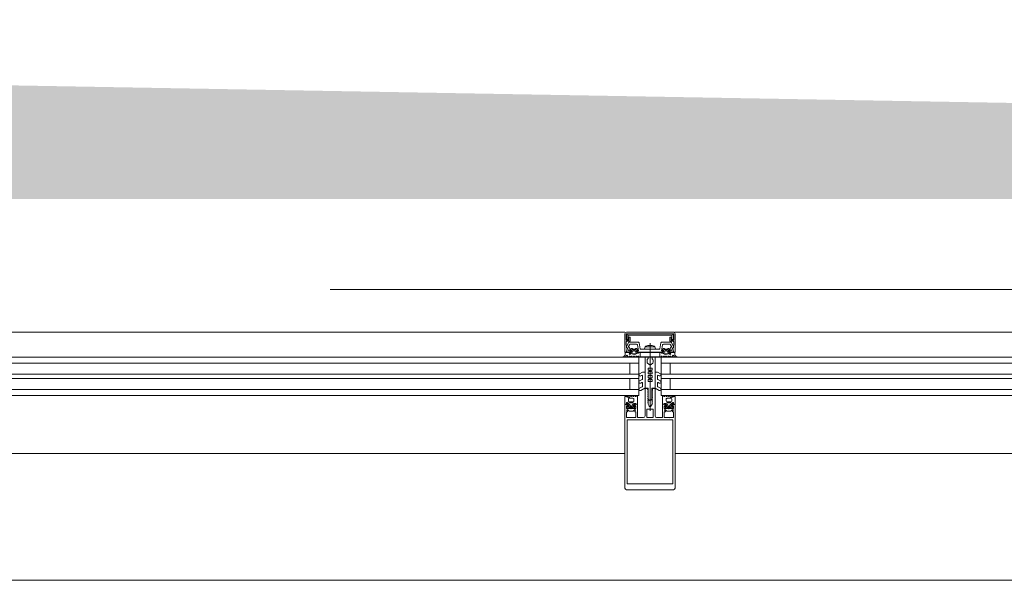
# Model space of a CAD drawing. Header units: centimetres. Extents: x -2424 to 2319, y 5 to 3760.
# Tile 108 of 117: x 996 to 1094, y 3178 to 3234. Entities that reach past the tile are written whole.
import ezdxf

# ---------------------------------------------------------------- set-up
doc = ezdxf.new("R2010")
doc.units = ezdxf.units.CM
doc.linetypes.add('Długa kreska', pattern=[142.875, 95.25, -47.625])
for name, color, linetype, lineweight in [('A-DETL', 90, 'Continuous', 9), ('A-DETL-GENF', 92, 'Continuous', 9), ('A-GLAZ-CURT', 52, 'Continuous', 13), ('A-GLAZ-CWMG', 51, 'Continuous', 13), ('A-WALL', 113, 'Continuous', 13)]:
    doc.layers.add(name, color=color, linetype=linetype, lineweight=lineweight)

msp = doc.modelspace()

# ---------------------------------------------------------------- linework, layer by layer
at = {"layer": 'A-DETL', "color": 251, "linetype": 'Długa kreska', "lineweight": 9}
msp.add_line((598.377, 3206.826), (1658.377, 3206.826), dxfattribs=at)
at = {"layer": 'A-DETL-GENF', "color": 251, "lineweight": 9}
for p, q in [((1056.527, 3202.558), (1061.227, 3202.558)), ((1056.742, 3202.252), (1061.012, 3202.252)), ((1061.002, 3202.402), (1056.752, 3202.402)), ((1056.732, 3201.519), (1056.532, 3201.092)), ((1056.837, 3201.648), (1056.557, 3201.648)), ((1056.746, 3201.147), (1056.822, 3201.31)), ((1057.738, 3201.548), (1056.777, 3201.548)), ((1056.912, 3201.368), (1057.535, 3201.368)), ((1057.894, 3200.898), (1057.787, 3201.506)), ((1058.469, 3201.093), (1059.284, 3201.093)), ((1059.102, 3201.241), (1058.652, 3201.241)), ((1058.877, 3194.73), (1058.877, 3201.451)), ((1059.966, 3201.506), (1059.859, 3200.898)), ((1060.977, 3201.548), (1060.016, 3201.548)), ((1060.219, 3201.368), (1060.841, 3201.368)), ((1061.197, 3201.648), (1060.917, 3201.648)), ((1060.932, 3201.31), (1061.008, 3201.147)), ((1061.221, 3201.092), (1061.022, 3201.519)), ((1056.278, 3200.059), (1056.19, 3200.059)), ((1056.701, 3200.075), (1056.614, 3200.228)), ((1056.804, 3200.16), (1056.753, 3200.075)), ((1056.867, 3200.538), (1056.927, 3200.538)), ((1056.995, 3200.478), (1056.867, 3200.478)), ((1056.922, 3200.075), (1056.872, 3200.16)), ((1056.899, 3200.812), (1056.98, 3200.909)), ((1056.901, 3200.368), (1056.93, 3200.416)), ((1057.023, 3200.16), (1056.973, 3200.075)), ((1057.037, 3200.748), (1057.037, 3200.628)), ((1057.049, 3200.434), (1057.05, 3200.42)), ((1057.207, 3200.798), (1057.087, 3200.798)), ((1057.087, 3200.578), (1057.114, 3200.578)), ((1057.091, 3200.398), (1057.109, 3200.409)), ((1057.141, 3200.075), (1057.091, 3200.16)), ((1057.14, 3200.593), (1057.233, 3200.753)), ((1057.155, 3200.391), (1057.159, 3200.377)), ((1057.162, 3200.858), (1057.392, 3200.858)), ((1057.243, 3200.161), (1057.193, 3200.075)), ((1057.209, 3200.365), (1057.223, 3200.379)), ((1057.272, 3200.374), (1057.28, 3200.362)), ((1057.361, 3200.075), (1057.311, 3200.16)), ((1057.321, 3200.753), (1057.413, 3200.593)), ((1057.331, 3200.364), (1057.341, 3200.381)), ((1057.467, 3200.798), (1057.347, 3200.798)), ((1057.39, 3200.389), (1057.4, 3200.379)), ((1057.463, 3200.161), (1057.413, 3200.075)), ((1057.439, 3200.578), (1057.467, 3200.578)), ((1057.449, 3200.394), (1057.455, 3200.414)), ((1057.497, 3200.432), (1057.511, 3200.425)), ((1057.517, 3200.628), (1057.517, 3200.748)), ((1057.581, 3200.075), (1057.531, 3200.161)), ((1057.573, 3200.909), (1057.655, 3200.812)), ((1057.628, 3200.538), (1057.693, 3200.538)), ((1057.68, 3200.156), (1057.633, 3200.075)), ((1057.802, 3200.074), (1057.754, 3200.157)), ((1058.852, 3200.873), (1057.924, 3200.873)), ((1059.83, 3200.873), (1058.902, 3200.873)), ((1059.951, 3200.074), (1059.999, 3200.157)), ((1060.126, 3200.538), (1060.061, 3200.538)), ((1060.073, 3200.156), (1060.121, 3200.075)), ((1060.18, 3200.909), (1060.099, 3200.812)), ((1060.172, 3200.075), (1060.222, 3200.161)), ((1060.237, 3200.628), (1060.237, 3200.748)), ((1060.256, 3200.432), (1060.242, 3200.425)), ((1060.287, 3200.798), (1060.407, 3200.798)), ((1060.314, 3200.578), (1060.287, 3200.578)), ((1060.29, 3200.161), (1060.341, 3200.075)), ((1060.304, 3200.394), (1060.299, 3200.414)), ((1060.433, 3200.753), (1060.34, 3200.593)), ((1060.364, 3200.389), (1060.353, 3200.379)), ((1060.592, 3200.858), (1060.362, 3200.858)), ((1060.392, 3200.075), (1060.442, 3200.16)), ((1060.422, 3200.364), (1060.412, 3200.381)), ((1060.481, 3200.374), (1060.473, 3200.362)), ((1060.511, 3200.161), (1060.561, 3200.075)), ((1060.613, 3200.593), (1060.521, 3200.753)), ((1060.544, 3200.365), (1060.53, 3200.379)), ((1060.547, 3200.798), (1060.667, 3200.798)), ((1060.599, 3200.391), (1060.594, 3200.377)), ((1060.612, 3200.075), (1060.662, 3200.16)), ((1060.667, 3200.578), (1060.639, 3200.578)), ((1060.663, 3200.398), (1060.644, 3200.409)), ((1060.705, 3200.434), (1060.704, 3200.42)), ((1060.717, 3200.748), (1060.717, 3200.628)), ((1060.73, 3200.16), (1060.78, 3200.075)), ((1060.758, 3200.478), (1060.887, 3200.478)), ((1060.855, 3200.812), (1060.773, 3200.909)), ((1060.852, 3200.368), (1060.824, 3200.416)), ((1060.887, 3200.538), (1060.826, 3200.538)), ((1060.832, 3200.075), (1060.882, 3200.16)), ((1060.95, 3200.16), (1061, 3200.075)), ((1061.052, 3200.075), (1061.139, 3200.228)), ((1061.476, 3200.059), (1061.564, 3200.059)), ((1058.577, 3199.556), (1058.577, 3199.771)), ((1059.177, 3199.556), (1059.177, 3199.771)), ((1058.115, 3198.581), (1057.839, 3198.422)), ((1057.964, 3198.205), (1058.052, 3198.256)), ((1058.127, 3198.213), (1058.127, 3197.891)), ((1058.327, 3198.588), (1058.14, 3198.588)), ((1058.377, 3197.017), (1058.377, 3198.538)), ((1059.377, 3197.017), (1059.377, 3198.538)), ((1059.427, 3198.588), (1059.613, 3198.588)), ((1059.627, 3198.213), (1059.627, 3197.891)), ((1059.638, 3198.581), (1059.914, 3198.422)), ((1059.789, 3198.205), (1059.702, 3198.256)), ((1058.102, 3197.848), (1057.839, 3197.696)), ((1058.102, 3197.118), (1057.839, 3196.966)), ((1057.964, 3197.48), (1058.052, 3197.53)), ((1058.127, 3197.487), (1058.127, 3197.161)), ((1059.627, 3197.487), (1059.627, 3197.161)), ((1059.652, 3197.848), (1059.914, 3197.696)), ((1059.652, 3197.118), (1059.914, 3196.966)), ((1059.789, 3197.48), (1059.702, 3197.53)), ((1056.397, 3196.138), (1056.526, 3196.138)), ((1056.401, 3196.228), (1056.401, 3196.238)), ((1056.522, 3196.168), (1056.461, 3196.168)), ((1056.567, 3196.129), (1056.788, 3196.031)), ((1057.034, 3196.163), (1057.08, 3196.243)), ((1057.132, 3196.243), (1057.181, 3196.158)), ((1057.252, 3196.158), (1057.301, 3196.243)), ((1057.353, 3196.243), (1057.402, 3196.158)), ((1057.473, 3196.158), (1057.521, 3196.243)), ((1057.964, 3196.75), (1058.352, 3196.973)), ((1058.377, 3194.208), (1058.377, 3196.908)), ((1058.427, 3196.958), (1058.527, 3196.958)), ((1058.692, 3196.161), (1058.667, 3196.146)), ((1058.667, 3196.129), (1058.692, 3196.115)), ((1058.702, 3196.097), (1058.702, 3195.959)), ((1059.052, 3196.097), (1059.052, 3195.959)), ((1059.062, 3196.161), (1059.087, 3196.146)), ((1059.087, 3196.129), (1059.062, 3196.115)), ((1059.227, 3196.958), (1059.327, 3196.958)), ((1059.377, 3196.908), (1059.377, 3194.208)), ((1059.789, 3196.75), (1059.402, 3196.973)), ((1060.281, 3196.158), (1060.232, 3196.243)), ((1060.401, 3196.243), (1060.352, 3196.158)), ((1060.501, 3196.158), (1060.453, 3196.243)), ((1060.621, 3196.243), (1060.572, 3196.158)), ((1060.719, 3196.163), (1060.673, 3196.243)), ((1061.187, 3196.129), (1060.966, 3196.031)), ((1061.357, 3196.138), (1061.228, 3196.138)), ((1061.232, 3196.168), (1061.293, 3196.168)), ((1061.353, 3196.228), (1061.353, 3196.238)), ((1056.587, 3195.438), (1056.715, 3195.438)), ((1056.647, 3195.378), (1056.587, 3195.378)), ((1056.65, 3195.499), (1056.621, 3195.548)), ((1056.717, 3195.718), (1056.717, 3195.868)), ((1056.757, 3195.168), (1056.757, 3195.288)), ((1056.77, 3195.496), (1056.769, 3195.481)), ((1056.807, 3195.338), (1056.834, 3195.338)), ((1056.927, 3195.118), (1056.807, 3195.118)), ((1056.829, 3195.507), (1056.811, 3195.518)), ((1056.817, 3195.968), (1057.177, 3195.968)), ((1057.177, 3195.618), (1056.817, 3195.618)), ((1056.86, 3195.323), (1056.953, 3195.163)), ((1056.879, 3195.538), (1056.875, 3195.525)), ((1056.943, 3195.536), (1056.929, 3195.55)), ((1057, 3195.553), (1056.992, 3195.541)), ((1057.041, 3195.163), (1057.133, 3195.323)), ((1057.061, 3195.535), (1057.051, 3195.552)), ((1057.187, 3195.118), (1057.067, 3195.118)), ((1057.12, 3195.537), (1057.11, 3195.527)), ((1057.159, 3195.338), (1057.187, 3195.338)), ((1057.175, 3195.502), (1057.169, 3195.522)), ((1057.231, 3195.49), (1057.217, 3195.483)), ((1057.237, 3195.288), (1057.237, 3195.168)), ((1057.277, 3195.868), (1057.277, 3195.718)), ((1057.413, 3195.378), (1057.348, 3195.378)), ((1057.617, 3195.318), (1057.617, 3194.108)), ((1058.802, 3195.786), (1058.827, 3195.771)), ((1058.952, 3195.786), (1058.927, 3195.771)), ((1060.137, 3194.108), (1060.137, 3195.318)), ((1060.341, 3195.378), (1060.406, 3195.378)), ((1060.477, 3195.868), (1060.477, 3195.718)), ((1060.517, 3195.288), (1060.517, 3195.168)), ((1060.522, 3195.49), (1060.536, 3195.483)), ((1060.594, 3195.338), (1060.567, 3195.338)), ((1060.567, 3195.118), (1060.687, 3195.118)), ((1060.937, 3195.968), (1060.577, 3195.968)), ((1060.577, 3195.618), (1060.937, 3195.618)), ((1060.579, 3195.502), (1060.584, 3195.522)), ((1060.713, 3195.163), (1060.62, 3195.323)), ((1060.633, 3195.537), (1060.644, 3195.527)), ((1060.692, 3195.535), (1060.702, 3195.552)), ((1060.754, 3195.553), (1060.761, 3195.541)), ((1060.893, 3195.323), (1060.801, 3195.163)), ((1060.81, 3195.536), (1060.824, 3195.55)), ((1060.827, 3195.118), (1060.947, 3195.118)), ((1060.874, 3195.538), (1060.879, 3195.525)), ((1060.947, 3195.338), (1060.919, 3195.338)), ((1060.924, 3195.507), (1060.943, 3195.518)), ((1060.984, 3195.496), (1060.985, 3195.481)), ((1060.997, 3195.168), (1060.997, 3195.288)), ((1061.037, 3195.718), (1061.037, 3195.868)), ((1061.167, 3195.438), (1061.038, 3195.438)), ((1061.104, 3195.499), (1061.132, 3195.548)), ((1061.106, 3195.378), (1061.167, 3195.378)), ((1056.7, 3195.006), (1056.619, 3195.104)), ((1056.759, 3194.717), (1056.653, 3194.823)), ((1057.164, 3194.688), (1056.83, 3194.688)), ((1057.112, 3195.058), (1056.882, 3195.058)), ((1057.341, 3194.823), (1057.235, 3194.717)), ((1057.375, 3195.104), (1057.293, 3195.006)), ((1058.557, 3194.108), (1058.557, 3194.848)), ((1058.607, 3194.898), (1059.147, 3194.898)), ((1059.197, 3194.848), (1059.197, 3194.108)), ((1060.379, 3195.104), (1060.46, 3195.006)), ((1060.519, 3194.717), (1060.413, 3194.823)), ((1060.924, 3194.688), (1060.59, 3194.688)), ((1060.642, 3195.058), (1060.872, 3195.058)), ((1061.101, 3194.823), (1060.995, 3194.717)), ((1061.053, 3195.006), (1061.135, 3195.104)), ((1056.377, 3187.858), (1056.377, 3193.518)), ((1056.587, 3187.858), (1056.587, 3193.518)), ((1059.147, 3194.058), (1058.607, 3194.058)), ((1061.167, 3187.914), (1061.167, 3193.518)), ((1061.377, 3187.858), (1061.377, 3193.518)), ((1056.377, 3188.39), (1056.377, 3187.008)), ((1061.377, 3187.008), (1061.377, 3188.39)), ((1056.527, 3186.858), (1061.227, 3186.858))]:
    msp.add_line(p, q, dxfattribs=at)
at = {"layer": 'A-DETL-GENF', "color": 251, "lineweight": 9, "flags": 128}
for points in [[(1056.603, 3200.916), (1056.487, 3200.558), (1056.377, 3200.558), (1056.377, 3202.408)], [(1060.867, 3201.698), (1060.867, 3202.048), (1060.997, 3202.048), (1060.997, 3201.778), (1061.247, 3201.778), (1061.247, 3202.408), (1056.507, 3202.408), (1056.507, 3201.778), (1056.757, 3201.778), (1056.757, 3202.048), (1056.887, 3202.048), (1056.887, 3201.698)], [(1056.552, 3202.202), (1056.552, 3201.842), (1056.692, 3201.842), (1056.692, 3202.202)], [(1061.062, 3202.202), (1061.062, 3201.842), (1061.202, 3201.842), (1061.202, 3202.202)], [(1061.377, 3202.408), (1061.377, 3200.558), (1061.267, 3200.558), (1061.15, 3200.916)], [(1056.507, 3201.598), (1056.507, 3201.282), (1056.537, 3201.164), (1056.537, 3201.059)], [(1057.633, 3201.285), (1057.737, 3200.698), (1057.627, 3200.698), (1057.627, 3200.638), (1057.707, 3200.558), (1060.047, 3200.558), (1060.127, 3200.638), (1060.127, 3200.698), (1060.017, 3200.698), (1060.12, 3201.285)], [(1058.357, 3201.032), (1058.337, 3200.878), (1059.417, 3200.878), (1059.397, 3201.032)], [(1061.217, 3201.059), (1061.217, 3201.164), (1061.247, 3201.282), (1061.247, 3201.597)], [(1056.397, 3200.269), (1056.397, 3200.538), (1056.807, 3200.538)], [(1056.627, 3200.932), (1056.527, 3200.558), (1056.847, 3200.558), (1056.927, 3200.638), (1056.927, 3200.698), (1056.74, 3200.698), (1056.819, 3200.992)], [(1056.957, 3200.725), (1056.957, 3200.738), (1056.907, 3200.767)], [(1057.674, 3200.478), (1057.552, 3200.478), (1057.555, 3200.452), (1057.682, 3200.468)], [(1057.647, 3200.767), (1057.597, 3200.738), (1057.597, 3200.725)], [(1057.761, 3200.538), (1057.897, 3200.538), (1057.897, 3200.148), (1057.854, 3200.074)], [(1058.677, 3199.944), (1058.677, 3200.058), (1058.377, 3200.058), (1058.377, 3196.988), (1058.702, 3196.988), (1058.702, 3196.178)], [(1059.077, 3199.944), (1059.077, 3200.058), (1059.377, 3200.058), (1059.377, 3196.988), (1059.052, 3196.988), (1059.052, 3196.178)], [(1059.992, 3200.538), (1059.857, 3200.538), (1059.857, 3200.148), (1059.899, 3200.074)], [(1060.08, 3200.478), (1060.202, 3200.478), (1060.199, 3200.452), (1060.071, 3200.468)], [(1060.107, 3200.767), (1060.157, 3200.738), (1060.157, 3200.725)], [(1060.797, 3200.725), (1060.797, 3200.738), (1060.847, 3200.767)], [(1060.934, 3200.992), (1061.013, 3200.698), (1060.827, 3200.698), (1060.827, 3200.638), (1060.907, 3200.558), (1061.227, 3200.558), (1061.126, 3200.932)], [(1061.357, 3200.269), (1061.357, 3200.538), (1060.947, 3200.538)], [(1059.141, 3199.48), (1058.877, 3199.258), (1058.877, 3198.958), (1059.077, 3198.958), (1059.077, 3198.758), (1058.977, 3198.758), (1058.977, 3198.592), (1059.077, 3198.592), (1059.077, 3198.392), (1058.877, 3198.392), (1058.877, 3198.225), (1059.077, 3198.225), (1059.077, 3198.025), (1058.977, 3198.025), (1058.977, 3197.858), (1059.077, 3197.858), (1059.077, 3197.658), (1058.877, 3197.658), (1058.877, 3195.758), (1058.877, 3197.658), (1058.677, 3197.658), (1058.677, 3197.858), (1058.777, 3197.858), (1058.777, 3198.025), (1058.677, 3198.025), (1058.677, 3198.225), (1058.877, 3198.225), (1058.877, 3198.392), (1058.677, 3198.392), (1058.677, 3198.592), (1058.777, 3198.592), (1058.777, 3198.758), (1058.677, 3198.758), (1058.677, 3198.958), (1058.877, 3198.958), (1058.877, 3199.258), (1058.612, 3199.48)], [(1056.527, 3195.378), (1056.377, 3195.378), (1056.377, 3196.118)], [(1057.573, 3196.243), (1057.617, 3196.168), (1057.617, 3195.378), (1057.481, 3195.378)], [(1058.627, 3196.858), (1058.677, 3196.829), (1058.677, 3196.707), (1058.627, 3196.678), (1058.677, 3196.649), (1058.677, 3196.527), (1058.627, 3196.498), (1058.677, 3196.469), (1058.677, 3196.347), (1058.627, 3196.318), (1058.677, 3196.289), (1058.677, 3196.167), (1058.627, 3196.138), (1058.677, 3196.109), (1058.677, 3195.987), (1058.627, 3195.958), (1058.677, 3195.929), (1058.677, 3195.807), (1058.627, 3195.778), (1058.677, 3195.749), (1058.677, 3195.627), (1058.627, 3195.598), (1058.677, 3195.569), (1058.677, 3195.374), (1058.79, 3195.178)], [(1058.963, 3195.178), (1059.077, 3195.374), (1059.077, 3195.474), (1059.127, 3195.503), (1059.077, 3195.532), (1059.077, 3195.654), (1059.127, 3195.683), (1059.077, 3195.712), (1059.077, 3195.834), (1059.127, 3195.863), (1059.077, 3195.892), (1059.077, 3196.014), (1059.127, 3196.043), (1059.077, 3196.072), (1059.077, 3196.194), (1059.127, 3196.223), (1059.077, 3196.252), (1059.077, 3196.374), (1059.127, 3196.403), (1059.077, 3196.432), (1059.077, 3196.554), (1059.127, 3196.583), (1059.077, 3196.612), (1059.077, 3196.734), (1059.127, 3196.763), (1059.127, 3196.858)], [(1060.18, 3196.243), (1060.137, 3196.168), (1060.137, 3195.378), (1060.272, 3195.378)], [(1061.227, 3195.378), (1061.377, 3195.378), (1061.377, 3196.118)], [(1056.377, 3193.358), (1056.377, 3193.679), (1056.377, 3195.358), (1056.567, 3195.358), (1056.647, 3195.278), (1056.647, 3195.218), (1056.527, 3195.218), (1056.527, 3194.948), (1056.972, 3194.948)], [(1056.627, 3195.149), (1056.677, 3195.178), (1056.677, 3195.191)], [(1057.022, 3194.948), (1057.467, 3194.948), (1057.467, 3195.218), (1057.347, 3195.218), (1057.347, 3195.278), (1057.437, 3195.368), (1057.567, 3195.368)], [(1057.272, 3195.438), (1057.402, 3195.448), (1057.275, 3195.448), (1057.275, 3195.463)], [(1057.317, 3195.191), (1057.317, 3195.178), (1057.367, 3195.149)], [(1060.187, 3195.368), (1060.317, 3195.368), (1060.407, 3195.278), (1060.407, 3195.218), (1060.287, 3195.218), (1060.287, 3194.948), (1060.732, 3194.948)], [(1060.482, 3195.438), (1060.352, 3195.448), (1060.479, 3195.448), (1060.479, 3195.463)], [(1060.437, 3195.191), (1060.437, 3195.178), (1060.387, 3195.149)], [(1060.782, 3194.948), (1061.227, 3194.948), (1061.227, 3195.218), (1061.107, 3195.218), (1061.107, 3195.278), (1061.187, 3195.358), (1061.377, 3195.358), (1061.377, 3193.679), (1061.377, 3193.358)], [(1061.127, 3195.149), (1061.077, 3195.178), (1061.077, 3195.191)], [(1056.582, 3194.752), (1056.647, 3194.688), (1056.647, 3194.628), (1056.527, 3194.628), (1056.527, 3194.058), (1056.972, 3194.058)], [(1057.022, 3194.058), (1057.467, 3194.058), (1057.467, 3194.628), (1057.347, 3194.628), (1057.347, 3194.688), (1057.411, 3194.752)], [(1060.342, 3194.752), (1060.407, 3194.688), (1060.407, 3194.628), (1060.287, 3194.628), (1060.287, 3194.058), (1060.732, 3194.058)], [(1060.782, 3194.058), (1061.227, 3194.058), (1061.227, 3194.628), (1061.107, 3194.628), (1061.107, 3194.688), (1061.171, 3194.752)], [(1056.587, 3193.358), (1056.587, 3193.679), (1056.587, 3193.828), (1057.757, 3193.828), (1059.997, 3193.828), (1061.167, 3193.828), (1061.167, 3193.679), (1061.167, 3193.358)], [(1057.667, 3194.058), (1057.757, 3194.058), (1058.227, 3194.058)], [(1059.527, 3194.058), (1059.997, 3194.058), (1060.087, 3194.058)], [(1056.587, 3188.39), (1056.587, 3187.438), (1061.167, 3187.438), (1061.167, 3188.39)]]:
    msp.add_lwpolyline(points, dxfattribs=at)
for points in [[(1057.907, 3200.098), (1059.847, 3200.098), (1059.847, 3200.548), (1057.907, 3200.548)], [(1057.907, 3200.058), (1059.847, 3200.058), (1059.847, 3200.098), (1057.907, 3200.098)]]:
    msp.add_lwpolyline(points, close=True, dxfattribs=at)
at = {"layer": 'A-DETL-GENF', "color": 251, "lineweight": 9}
for centre, radius, start, end in [((1056.527, 3202.408), 0.15, 90.04937, 179.95063), ((1056.752, 3202.202), 0.2, 90.02951, 179.97227), ((1056.742, 3202.202), 0.0501, 90.08749, 179.93358), ((1061.002, 3202.203), 0.2, 359.97179, 90.0352), ((1061.012, 3202.202), 0.0499, 359.87955, 90.02248), ((1061.227, 3202.408), 0.15, 359.99376, 90.0062), ((1056.557, 3201.598), 0.0498, 89.82624, 180.17354), ((1056.587, 3201.066), 0.06, 155, 261.55829), ((1056.607, 3201.059), 0.07, 180, 239.99829), ((1056.569, 3200.948), 0.06, 345, 81.55829), ((1056.777, 3201.498), 0.05, 90, 155), ((1056.8, 3201.121), 0.06, 155, 251.18075), ((1056.761, 3201.008), 0.06, 345, 71.18075), ((1056.912, 3201.268), 0.1, 90, 155), ((1056.837, 3201.698), 0.05, 269.99812, 0.00166), ((1057.535, 3201.268), 0.1, 10, 90), ((1057.738, 3201.498), 0.05, 10, 90), ((1058.57, 3200.979), 0.22, 117.27461, 166.02676), ((1058.877, 3200.349), 0.92, 104.16828, 116.29299), ((1058.876, 3200.349), 0.921, 63.70777, 75.82838), ((1059.183, 3200.979), 0.22, 13.97065, 62.72797), ((1060.016, 3201.498), 0.05, 90, 170), ((1060.219, 3201.268), 0.1, 90, 170), ((1060.841, 3201.268), 0.1, 25, 90), ((1060.917, 3201.698), 0.05, 180.00001, 270.0001), ((1060.992, 3201.008), 0.06, 108.81925, 195), ((1060.954, 3201.121), 0.06, 288.81925, 25), ((1060.977, 3201.498), 0.05, 25, 90), ((1061.184, 3200.948), 0.06, 98.44171, 195), ((1061.167, 3201.066), 0.06, 278.44171, 25), ((1061.147, 3201.059), 0.07, 300.00644, 0), ((1061.196, 3201.597), 0.0512, 0.57094, 88.64822), ((1056.19, 3200.089), 0.03, 98.35666, 270.0978), ((1056.144, 3200.401), 0.286, 278.35666, 332.40789), ((1056.278, 3200.259), 0.2, 270.0978, 279.54546), ((1056.262, 3200.349), 0.291, 279.54546, 334.63631), ((1056.571, 3200.203), 0.05, 29.83515, 154.63631), ((1056.537, 3200.938), 0.07, 342, 59.99829), ((1056.727, 3200.09), 0.03, 209.83515, 329.28464), ((1056.867, 3200.413), 0.065, 90, 270), ((1056.838, 3200.136), 0.0417, 35.13204, 144.86796), ((1056.837, 3200.538), 0.03, 180, 0), ((1056.867, 3200.388), 0.04, 269.99999, 330.00626), ((1056.922, 3200.793), 0.03, 140.01031, 239.99507), ((1056.947, 3200.09), 0.03, 210.46536, 329.41133), ((1056.927, 3200.568), 0.03, 270.90521, 359.98148), ((1057.016, 3200.366), 0.1, 90.82716, 149.99773), ((1057.261, 3200.646), 0.314, 165.49788, 194.50212), ((1057.042, 3200.858), 0.08, 22.61561, 140.00332), ((1056.995, 3200.428), 0.05, 54.92212, 90), ((1057.015, 3200.433), 0.0339, 3.00251, 90.82171), ((1057.057, 3200.136), 0.0415, 35.01205, 144.98795), ((1057.277, 3200.829), 0.44, 234.92212, 305.84121), ((1057.087, 3200.748), 0.05, 89.98992, 180.01008), ((1057.087, 3200.628), 0.05, 179.98974, 270.01026), ((1057.077, 3200.421), 0.0272, 183.0147, 299.98901), ((1057.125, 3200.381), 0.0316, 18.00331, 119.99297), ((1057.114, 3200.608), 0.03, 269.98791, 330.00644), ((1057.162, 3200.908), 0.05, 202.62239, 269.99966), ((1057.167, 3200.09), 0.03, 210.46537, 329.85519), ((1057.188, 3200.387), 0.03, 197.9991, 314.99946), ((1057.207, 3200.768), 0.03, 329.99756, 90.00642), ((1057.246, 3200.357), 0.0316, 32.98956, 135.00901), ((1057.277, 3200.134), 0.043, 36.17656, 142.15635), ((1057.305, 3200.379), 0.03, 213.00146, 329.99975), ((1057.347, 3200.768), 0.03, 89.99872, 209.99731), ((1057.369, 3200.365), 0.0316, 48.00262, 149.99741), ((1057.387, 3200.09), 0.03, 210.46538, 329.65513), ((1057.392, 3200.908), 0.05, 269.99881, 337.37914), ((1057.42, 3200.401), 0.03, 227.99716, 345.00452), ((1057.439, 3200.608), 0.03, 209.995, 270.01065), ((1057.512, 3200.858), 0.08, 40.00306, 157.37723), ((1057.484, 3200.406), 0.03, 63.00317, 164.99853), ((1057.497, 3200.136), 0.0419, 35.30012, 144.53347), ((1057.467, 3200.748), 0.05, 0.00918, 89.99082), ((1057.467, 3200.628), 0.05, 270.00904, 359.99096), ((1057.525, 3200.452), 0.03, 243.00899, 359.98883), ((1057.552, 3200.448), 0.03, 90, 125.84121), ((1057.607, 3200.09), 0.03, 210.23147, 329.65543), ((1057.292, 3200.646), 0.314, 346.80247, 14.483), ((1057.628, 3200.568), 0.03, 166.80247, 270), ((1057.632, 3200.793), 0.03, 299.99829, 40.01132), ((1057.674, 3200.511), 0.033, 270.00002, 54.90994), ((1057.718, 3200.137), 0.0416, 28.43199, 153.04587), ((1057.682, 3200.518), 0.05, 269.99115, 352.82633), ((1057.761, 3200.508), 0.03, 90.00299, 172.8115), ((1057.828, 3200.089), 0.03, 209.86801, 330.20351), ((1057.924, 3200.903), 0.03, 190, 270), ((1058.877, 3200.878), 0.0256, 192.68038, 347.31962), ((1059.83, 3200.903), 0.03, 270, 350), ((1059.925, 3200.089), 0.03, 209.79649, 330.13199), ((1059.992, 3200.508), 0.03, 7.1885, 89.99701), ((1060.036, 3200.137), 0.0416, 26.95413, 151.56801), ((1060.071, 3200.518), 0.05, 187.17367, 270.00885), ((1060.08, 3200.511), 0.033, 125.09006, 269.99998), ((1060.122, 3200.793), 0.03, 139.98868, 240.00171), ((1060.146, 3200.09), 0.03, 210.34457, 329.76853), ((1060.126, 3200.568), 0.03, 270, 13.19753), ((1060.461, 3200.646), 0.314, 165.517, 193.19753), ((1060.242, 3200.858), 0.08, 22.62277, 139.99694), ((1060.229, 3200.452), 0.03, 180.01117, 296.99101), ((1060.202, 3200.448), 0.03, 54.15879, 90), ((1060.477, 3200.829), 0.44, 234.15879, 305.07788), ((1060.256, 3200.136), 0.0419, 35.46653, 144.69988), ((1060.287, 3200.748), 0.05, 90.00918, 179.99082), ((1060.287, 3200.628), 0.05, 180.00904, 269.99096), ((1060.27, 3200.406), 0.03, 15.00147, 116.99683), ((1060.333, 3200.401), 0.03, 194.99548, 312.00284), ((1060.314, 3200.608), 0.03, 269.98935, 330.005), ((1060.362, 3200.908), 0.05, 202.62086, 270.00119), ((1060.366, 3200.09), 0.03, 210.34487, 329.53462), ((1060.385, 3200.365), 0.0316, 30.00259, 131.99738), ((1060.407, 3200.768), 0.03, 330.00269, 90.00128), ((1060.448, 3200.379), 0.03, 210.00025, 326.99854), ((1060.477, 3200.134), 0.043, 37.84365, 143.82344), ((1060.508, 3200.357), 0.0316, 44.99099, 147.01044), ((1060.547, 3200.768), 0.03, 89.99358, 210.00244), ((1060.566, 3200.387), 0.03, 225.00054, 342.0009), ((1060.586, 3200.09), 0.03, 210.14481, 329.53463), ((1060.592, 3200.908), 0.05, 270.00034, 337.37761), ((1060.629, 3200.381), 0.0316, 60.00703, 161.99669), ((1060.639, 3200.608), 0.03, 209.99356, 270.01209), ((1060.712, 3200.858), 0.08, 39.99668, 157.38439), ((1060.696, 3200.136), 0.0415, 35.01205, 144.98795), ((1060.677, 3200.421), 0.0272, 240.01099, 356.9853), ((1060.667, 3200.748), 0.05, 359.98992, 90.01008), ((1060.667, 3200.628), 0.05, 269.98974, 0.01026), ((1060.738, 3200.433), 0.0339, 89.17829, 176.99749), ((1060.758, 3200.428), 0.05, 90, 125.07788), ((1060.737, 3200.366), 0.1, 30.00227, 89.17284), ((1060.806, 3200.09), 0.03, 210.58867, 329.53464), ((1060.493, 3200.646), 0.314, 345.49788, 14.50212), ((1060.827, 3200.568), 0.03, 180.01852, 269.09479), ((1060.832, 3200.793), 0.03, 300.00493, 39.98969), ((1060.887, 3200.388), 0.04, 209.99374, 270.00001), ((1060.916, 3200.136), 0.0417, 35.13204, 144.86796), ((1060.917, 3200.538), 0.03, 180, 0), ((1060.887, 3200.413), 0.065, 270, 90), ((1061.026, 3200.09), 0.03, 210.71536, 330.16485), ((1061.183, 3200.203), 0.05, 25.36369, 150.16485), ((1061.217, 3200.938), 0.07, 120.00644, 198), ((1061.491, 3200.349), 0.291, 205.36369, 260.45454), ((1061.61, 3200.401), 0.286, 207.59211, 261.64334), ((1061.476, 3200.259), 0.2, 260.45454, 269.9022), ((1061.564, 3200.089), 0.03, 269.9022, 81.64334), ((1058.677, 3199.771), 0.1, 120, 180), ((1058.677, 3199.556), 0.1, 180, 230), ((1058.577, 3199.944), 0.1, 300, 0), ((1059.177, 3199.944), 0.1, 180, 240), ((1059.077, 3199.771), 0.1, 0, 60), ((1059.077, 3199.556), 0.1, 310, 0), ((1057.902, 3198.314), 0.125, 120, 300), ((1058.077, 3198.213), 0.05, 0, 120), ((1058.14, 3198.538), 0.05, 90, 120), ((1058.327, 3198.538), 0.05, 0, 90), ((1059.427, 3198.538), 0.05, 90, 180), ((1059.613, 3198.538), 0.05, 60, 90), ((1059.677, 3198.213), 0.05, 60, 180), ((1059.852, 3198.314), 0.125, 240, 60), ((1057.902, 3197.588), 0.125, 120, 300), ((1058.077, 3197.487), 0.05, 0, 120), ((1058.077, 3197.891), 0.05, 300, 0), ((1058.077, 3197.161), 0.05, 300, 0), ((1059.677, 3197.891), 0.05, 180, 240), ((1059.677, 3197.487), 0.05, 60, 180), ((1059.677, 3197.161), 0.05, 180, 240), ((1059.852, 3197.588), 0.125, 240, 60), ((1056.397, 3196.118), 0.02, 90.00616, 179.99392), ((1056.421, 3196.238), 0.02, 89.97954, 180.04021), ((1056.461, 3196.228), 0.06, 179.98986, 270.0124), ((1056.488, 3195.188), 1.07, 63.34204, 89.99336), ((1056.522, 3195.538), 0.63, 61.9301, 90.00187), ((1056.526, 3196.038), 0.1, 66.00843, 89.9977), ((1056.802, 3196.063), 0.035, 246.00381, 61.92743), ((1056.991, 3196.19), 0.051, 243.3408, 328.19529), ((1057.106, 3196.228), 0.03, 29.99863, 150.00583), ((1057.217, 3196.179), 0.041, 210.00073, 330.00372), ((1057.327, 3196.228), 0.03, 29.99863, 150.00583), ((1057.437, 3196.179), 0.041, 210.00745, 329.997), ((1057.547, 3196.228), 0.03, 29.99863, 150.00583), ((1057.902, 3196.858), 0.125, 120, 300), ((1058.327, 3197.017), 0.05, 300, 0), ((1058.427, 3196.908), 0.05, 90, 180), ((1058.527, 3196.858), 0.1, 0, 90), ((1058.672, 3196.138), 0.01, 120.01977, 239.96975), ((1058.682, 3196.178), 0.02, 300.01977, 0), ((1058.682, 3196.097), 0.02, 0, 59.96975), ((1059.072, 3196.178), 0.02, 180, 239.98023), ((1059.072, 3196.097), 0.02, 120.03025, 180), ((1059.082, 3196.138), 0.01, 300.03025, 59.98023), ((1059.227, 3196.858), 0.1, 90, 180), ((1059.327, 3196.908), 0.05, 0, 90), ((1059.427, 3197.017), 0.05, 180, 240), ((1059.852, 3196.858), 0.125, 240, 60), ((1060.206, 3196.228), 0.03, 29.99417, 150.00137), ((1060.316, 3196.179), 0.041, 210.003, 329.99255), ((1060.427, 3196.228), 0.03, 29.99417, 150.00137), ((1060.537, 3196.179), 0.041, 209.99628, 329.99927), ((1060.647, 3196.228), 0.03, 29.99417, 150.00137), ((1060.763, 3196.19), 0.051, 211.80471, 296.6592), ((1061.266, 3195.188), 1.07, 90.00664, 116.65796), ((1060.952, 3196.063), 0.035, 118.07257, 293.99619), ((1061.232, 3195.538), 0.63, 89.99813, 118.0699), ((1061.228, 3196.038), 0.1, 90.0023, 113.99157), ((1061.293, 3196.228), 0.06, 269.9876, 0.01014), ((1061.333, 3196.238), 0.02, 359.95979, 90.02046), ((1061.357, 3196.118), 0.02, 0.00608, 89.99384), ((1056.587, 3195.503), 0.065, 90.00223, 270.00223), ((1056.557, 3195.378), 0.03, 0.00223, 180.00223), ((1056.587, 3195.528), 0.04, 29.99597, 90.00224), ((1056.642, 3195.123), 0.03, 120.00715, 219.99192), ((1056.647, 3195.348), 0.03, 0.02075, 89.09702), ((1056.736, 3195.549), 0.1, 210.0045, 269.17507), ((1056.981, 3195.269), 0.314, 165.5001, 194.50435), ((1056.715, 3195.488), 0.05, 270.00223, 305.08011), ((1056.817, 3195.868), 0.1, 90.00223, 180.00223), ((1056.817, 3195.718), 0.1, 180.00223, 270.00223), ((1056.735, 3195.483), 0.0339, 269.18051, 356.99971), ((1056.997, 3195.087), 0.44, 54.16101, 125.08011), ((1056.807, 3195.288), 0.05, 89.99197, 180.01248), ((1056.807, 3195.168), 0.05, 179.99214, 270.01231), ((1056.797, 3195.494), 0.0272, 60.01322, 176.98753), ((1056.845, 3195.534), 0.0316, 240.00925, 341.99891), ((1056.834, 3195.308), 0.03, 29.99579, 90.01432), ((1056.908, 3195.529), 0.03, 45.00276, 162.00312), ((1056.927, 3195.148), 0.03, 269.99581, 30.00467), ((1056.966, 3195.558), 0.0316, 224.99322, 327.01266), ((1057.025, 3195.537), 0.03, 30.00248, 147.00077), ((1057.067, 3195.148), 0.03, 150.00492, 270.00351), ((1057.089, 3195.55), 0.0316, 210.00482, 311.9996), ((1057.14, 3195.514), 0.03, 14.9977, 132.00507), ((1057.159, 3195.308), 0.03, 89.99157, 150.00722), ((1057.204, 3195.51), 0.03, 195.0037, 296.99905), ((1057.177, 3195.868), 0.1, 0.00223, 90.00223), ((1057.177, 3195.718), 0.1, 270.00223, 0.00223), ((1057.187, 3195.288), 0.05, 0.01126, 89.99319), ((1057.187, 3195.168), 0.05, 270.01141, 359.99304), ((1057.245, 3195.463), 0.03, 0.0134, 116.99324), ((1057.272, 3195.468), 0.03, 234.16101, 270.00223), ((1057.012, 3195.269), 0.314, 345.51923, 13.19975), ((1057.348, 3195.348), 0.03, 90.00223, 193.19975), ((1057.352, 3195.123), 0.03, 319.99091, 60.00394), ((1057.394, 3195.405), 0.033, 305.09229, 90.00221), ((1057.402, 3195.398), 0.05, 7.1759, 90.01107), ((1057.481, 3195.408), 0.03, 187.19072, 269.99924), ((1057.567, 3195.318), 0.05, 0, 90), ((1058.902, 3195.959), 0.2, 180, 240), ((1058.877, 3195.228), 0.1, 210, 330), ((1058.877, 3195.858), 0.1, 240, 270), ((1058.877, 3195.858), 0.1, 270, 300), ((1058.852, 3195.959), 0.2, 300, 0), ((1060.187, 3195.318), 0.05, 90, 180), ((1060.272, 3195.408), 0.03, 270.00076, 352.80928), ((1060.352, 3195.398), 0.05, 89.98893, 172.8241), ((1060.36, 3195.405), 0.033, 89.99779, 234.90771), ((1060.402, 3195.123), 0.03, 119.99606, 220.00909), ((1060.406, 3195.348), 0.03, 346.80025, 89.99777), ((1060.741, 3195.269), 0.314, 166.80025, 194.48077), ((1060.577, 3195.868), 0.1, 89.99777, 179.99777), ((1060.577, 3195.718), 0.1, 179.99777, 269.99777), ((1060.509, 3195.463), 0.03, 63.00676, 179.9866), ((1060.482, 3195.468), 0.03, 269.99777, 305.83899), ((1060.757, 3195.087), 0.44, 54.91989, 125.83899), ((1060.567, 3195.288), 0.05, 90.00681, 179.98874), ((1060.567, 3195.168), 0.05, 180.00696, 269.98859), ((1060.55, 3195.51), 0.03, 243.00095, 344.9963), ((1060.613, 3195.514), 0.03, 47.99493, 165.0023), ((1060.594, 3195.308), 0.03, 29.99278, 90.00843), ((1060.665, 3195.55), 0.0316, 228.0004, 329.99518), ((1060.687, 3195.148), 0.03, 269.99649, 29.99508), ((1060.728, 3195.537), 0.03, 32.99923, 149.99752), ((1060.788, 3195.558), 0.0316, 212.98734, 315.00678), ((1060.827, 3195.148), 0.03, 149.99533, 270.00419), ((1060.846, 3195.529), 0.03, 17.99688, 134.99724), ((1060.909, 3195.534), 0.0316, 198.00109, 299.99075), ((1060.919, 3195.308), 0.03, 89.98568, 150.00421), ((1060.937, 3195.868), 0.1, 359.99777, 89.99777), ((1060.937, 3195.718), 0.1, 269.99777, 359.99777), ((1060.957, 3195.494), 0.0272, 3.01247, 119.98678), ((1060.947, 3195.288), 0.05, 359.98752, 90.00803), ((1060.947, 3195.168), 0.05, 269.98769, 0.00786), ((1061.018, 3195.483), 0.0339, 183.00029, 270.81949), ((1061.038, 3195.488), 0.05, 234.91989, 269.99777), ((1061.017, 3195.549), 0.1, 270.82493, 329.9955), ((1061.107, 3195.348), 0.03, 90.90298, 179.97925), ((1060.773, 3195.269), 0.314, 345.49565, 14.4999), ((1061.112, 3195.123), 0.03, 320.00808, 59.99285), ((1061.167, 3195.528), 0.04, 89.99776, 150.00403), ((1061.167, 3195.503), 0.065, 269.99777, 89.99777), ((1061.197, 3195.378), 0.03, 359.99777, 179.99777), ((1056.617, 3194.788), 0.05, 45, 225), ((1056.762, 3195.058), 0.08, 219.9989, 337.38662), ((1056.83, 3194.788), 0.1, 225, 270), ((1056.882, 3195.008), 0.05, 90.00256, 157.37984), ((1056.997, 3194.953), 0.0256, 192.68038, 347.31962), ((1057.112, 3195.008), 0.05, 22.62309, 90.00342), ((1057.232, 3195.058), 0.08, 202.62499, 319.99916), ((1057.164, 3194.788), 0.1, 270, 315), ((1057.376, 3194.788), 0.05, 315, 135), ((1058.227, 3194.208), 0.15, 270, 0), ((1058.607, 3194.848), 0.05, 90, 180), ((1059.147, 3194.848), 0.05, 0, 90), ((1059.527, 3194.208), 0.15, 180, 270), ((1060.377, 3194.788), 0.05, 45, 225), ((1060.522, 3195.058), 0.08, 220.00084, 337.37501), ((1060.59, 3194.788), 0.1, 225, 270), ((1060.642, 3195.008), 0.05, 89.99658, 157.37691), ((1060.757, 3194.953), 0.0256, 192.68038, 347.31962), ((1060.872, 3195.008), 0.05, 22.62016, 89.99744), ((1060.992, 3195.058), 0.08, 202.61338, 320.0011), ((1060.924, 3194.788), 0.1, 270, 315), ((1061.136, 3194.788), 0.05, 315, 135), ((1056.997, 3194.063), 0.0256, 192.68038, 347.31962), ((1057.667, 3194.108), 0.05, 180, 270), ((1058.607, 3194.108), 0.05, 180, 270), ((1059.147, 3194.108), 0.05, 270, 0), ((1060.087, 3194.108), 0.05, 270, 0), ((1060.757, 3194.063), 0.0256, 192.68038, 347.31962), ((1056.527, 3187.008), 0.15, 180, 270), ((1061.227, 3187.008), 0.15, 270, 0)]:
    msp.add_arc(centre, radius, start, end, dxfattribs=at)
at = {"layer": 'A-DETL-GENF', "color": 251, "linetype": 'Continuous', "lineweight": 9, "extrusion": (0, 0, -1)}
for points in [[(-622.031, 3233.709), (-607.377, 3215.826), (-1261.724, 3215.826)], [(-622.031, 3233.709), (-1261.724, 3215.826), (-1641.377, 3215.826)]]:
    msp.add_solid(points, dxfattribs=at)
at = {"layer": 'A-GLAZ-CURT', "color": 251, "lineweight": 9}
for p, q in [((909.477, 3200.058), (1057.777, 3200.058)), ((1057.777, 3200.058), (1057.777, 3196.258)), ((1059.977, 3196.258), (1059.977, 3200.058)), ((1059.977, 3200.058), (1204.777, 3200.058)), ((1057.777, 3199.458), (909.477, 3199.458)), ((1056.877, 3199.458), (1056.877, 3198.358)), ((1204.777, 3199.458), (1059.977, 3199.458)), ((1060.877, 3199.458), (1060.877, 3198.358)), ((1057.777, 3198.358), (909.477, 3198.358)), ((1204.777, 3198.358), (1059.977, 3198.358)), ((1057.777, 3197.958), (909.477, 3197.958)), ((1056.877, 3197.958), (1056.877, 3196.858)), ((1204.777, 3197.958), (1059.977, 3197.958)), ((1060.877, 3197.958), (1060.877, 3196.858)), ((1057.777, 3196.858), (909.477, 3196.858)), ((1057.777, 3196.258), (909.477, 3196.258)), ((1204.777, 3196.858), (1059.977, 3196.858)), ((1204.777, 3196.258), (1059.977, 3196.258))]:
    msp.add_line(p, q, dxfattribs=at)
at = {"layer": 'A-GLAZ-CWMG', "color": 251, "lineweight": 9}
for p, q in [((910.877, 3202.558), (1056.377, 3202.558)), ((1061.377, 3202.558), (1203.377, 3202.558)), ((910.877, 3200.068), (1056.377, 3200.068)), ((1061.377, 3200.068), (1203.377, 3200.068)), ((1056.377, 3190.458), (910.877, 3190.458)), ((1203.377, 3190.458), (1061.377, 3190.458))]:
    msp.add_line(p, q, dxfattribs=at)
at = {"layer": 'A-WALL', "color": 251, "lineweight": 9}
msp.add_line((1167.377, 3177.826), (608.377, 3177.826), dxfattribs=at)

doc.saveas('drawing.dxf')
